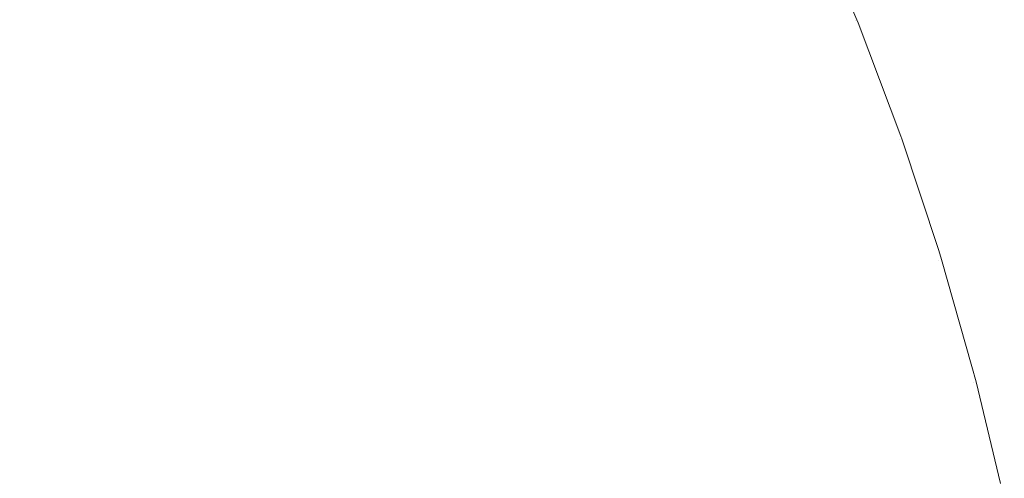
# Model space of a CAD drawing. Header units: centimetres. Extents: x -25.9 to 27.4, y -28.2 to -26.4.
# Tile 195 of 199: x 27.3363 to 27.3691, y -26.438 to -26.4227. Entities that reach past the tile are written whole.
import ezdxf

# ---------------------------------------------------------------- set-up
doc = ezdxf.new("R2010")
doc.units = ezdxf.units.CM
doc.header["$LTSCALE"] = 2.54
doc.layers.add('Lucido design-1', color=7, linetype='Continuous')

# ---------------------------------------------------------------- blocks, each defined once
blk = doc.blocks.new('Gruppo-4-1')
at = {"color": 7, "linetype": 'Continuous', "lineweight": 9}
for points, invisible_edges in [([(27.338653, -26.418614, 539.758638), (27.340349, -26.421504, 539.758638), (27.338101, -26.42276, 539.755464), (27.336461, -26.419964, 539.755464)], 15), ([(27.351937, -26.419413, 540.463308), (27.353587, -26.422866, 540.463308), (27.355165, -26.422153, 540.459498), (27.353483, -26.418634, 540.459498)], 15), ([(27.35315, -26.418802, 539.77971), (27.354825, -26.422307, 539.77971), (27.353245, -26.423021, 539.775984), (27.351602, -26.419583, 539.775984)], 15), ([(27.362232, -26.418959, 539.811541), (27.363892, -26.422849, 539.811541), (27.363487, -26.423012, 539.807427), (27.361834, -26.419139, 539.807427)], 15), ([(27.361972, -26.419076, 540.43139), (27.363627, -26.422956, 540.43139), (27.363985, -26.422812, 540.427254), (27.362324, -26.418917, 540.427254)], 15), ([(27.362475, -26.418849, 539.815674), (27.364139, -26.42275, 539.815674), (27.363892, -26.422849, 539.811541), (27.362232, -26.418959, 539.811541)], 15), ([(27.362324, -26.418917, 540.427254), (27.363985, -26.422812, 540.427254), (27.364184, -26.422732, 540.423108), (27.362518, -26.418829, 540.423108)], 15), ([(27.362689, -26.419109, 539.820033), (27.364227, -26.422714, 539.820033), (27.364139, -26.42275, 539.815674), (27.362475, -26.418849, 539.815674)], 14), ([(27.362518, -26.418829, 540.423108), (27.364184, -26.422732, 540.423108), (27.364227, -26.422714, 540.420033), (27.362689, -26.419109, 540.420033)], 11), ([(27.344501, -26.419185, 539.765297), (27.346167, -26.422323, 539.765297), (27.344104, -26.423363, 539.761917), (27.342484, -26.420312, 539.761917)], 15), ([(27.342728, -26.420175, 540.477756), (27.344354, -26.423237, 540.477756), (27.346454, -26.422178, 540.474275), (27.344781, -26.419028, 540.474275)], 15), ([(27.360799, -26.419607, 540.439608), (27.362432, -26.423436, 540.439608), (27.363109, -26.423164, 540.435511), (27.361463, -26.419306, 540.435511)], 15), ([(27.361834, -26.419139, 539.807427), (27.363487, -26.423012, 539.807427), (27.362925, -26.423238, 539.803337), (27.361282, -26.419388, 539.803337)], 15), ([(27.361463, -26.419306, 540.435511), (27.363109, -26.423164, 540.435511), (27.363627, -26.422956, 540.43139), (27.361972, -26.419076, 540.43139)], 15), ([(27.351602, -26.419583, 539.775984), (27.353245, -26.423021, 539.775984), (27.351528, -26.423797, 539.772337), (27.34992, -26.420431, 539.772337)], 15), ([(27.350249, -26.420265, 540.467045), (27.351864, -26.423645, 540.467045), (27.353587, -26.422866, 540.463308), (27.351937, -26.419413, 540.463308)], 15), ([(27.359978, -26.419978, 540.443675), (27.361597, -26.423771, 540.443675), (27.362432, -26.423436, 540.439608), (27.360799, -26.419607, 540.439608)], 15), ([(27.361282, -26.419388, 539.803337), (27.362925, -26.423238, 539.803337), (27.362207, -26.423526, 539.79928), (27.360578, -26.419707, 539.79928)], 15), ([(27.336461, -26.419964, 539.755464), (27.338101, -26.42276, 539.755464), (27.335745, -26.424076, 539.7524), (27.334162, -26.42138, 539.7524)], 15), ([(27.334229, -26.421338, 540.48758), (27.335814, -26.424038, 540.48758), (27.33824, -26.422682, 540.484414), (27.336596, -26.419881, 540.484414)], 15), ([(27.359003, -26.420418, 540.447705), (27.360604, -26.42417, 540.447705), (27.361597, -26.423771, 540.443675), (27.359978, -26.419978, 540.443675)], 15), ([(27.360578, -26.419707, 539.79928), (27.362207, -26.423526, 539.79928), (27.361335, -26.423876, 539.795262), (27.359721, -26.420094, 539.795262)], 15), ([(27.340546, -26.421394, 540.481137), (27.342123, -26.424362, 540.481137), (27.344354, -26.423237, 540.477756), (27.342728, -26.420175, 540.477756)], 15), ([(27.34842, -26.421187, 540.470703), (27.349998, -26.424489, 540.470703), (27.351864, -26.423645, 540.467045), (27.350249, -26.420265, 540.467045)], 15), ([(27.359721, -26.420094, 539.795262), (27.361335, -26.423876, 539.795262), (27.360312, -26.424288, 539.791289), (27.358716, -26.420548, 539.791289)], 15), ([(27.342484, -26.420312, 539.761917), (27.344104, -26.423363, 539.761917), (27.341921, -26.424464, 539.758638), (27.340349, -26.421504, 539.758638)], 15), ([(27.34992, -26.420431, 539.772337), (27.351528, -26.423797, 539.772337), (27.349679, -26.424633, 539.768772), (27.348107, -26.421345, 539.768772)], 15), ([(27.358716, -26.420548, 539.791289), (27.360312, -26.424288, 539.791289), (27.359138, -26.42476, 539.787368), (27.357563, -26.421069, 539.787368)], 15), ([(27.357875, -26.420928, 540.45169), (27.359455, -26.424632, 540.45169), (27.360604, -26.42417, 540.447705), (27.359003, -26.420418, 540.447705)], 15), ([(27.356595, -26.421507, 540.455624), (27.358152, -26.425156, 540.455624), (27.359455, -26.424632, 540.45169), (27.357875, -26.420928, 540.45169)], 15), ([(27.346454, -26.422178, 540.474275), (27.347992, -26.425396, 540.474275), (27.349998, -26.424489, 540.470703), (27.34842, -26.421187, 540.470703)], 15), ([(27.357563, -26.421069, 539.787368), (27.359138, -26.42476, 539.787368), (27.357816, -26.425291, 539.783506), (27.356265, -26.421656, 539.783506)], 15), ([(27.340349, -26.421504, 539.758638), (27.341921, -26.424464, 539.758638), (27.339622, -26.425623, 539.755464), (27.338101, -26.42276, 539.755464)], 15), ([(27.33824, -26.422682, 540.484414), (27.339764, -26.425551, 540.484414), (27.342123, -26.424362, 540.481137), (27.340546, -26.421394, 540.481137)], 15), ([(27.348107, -26.421345, 539.768772), (27.349679, -26.424633, 539.768772), (27.347699, -26.425528, 539.765297), (27.346167, -26.422323, 539.765297)], 15), ([(27.355165, -26.422153, 540.459498), (27.356696, -26.425741, 540.459498), (27.358152, -26.425156, 540.455624), (27.356595, -26.421507, 540.455624)], 15), ([(27.356265, -26.421656, 539.783506), (27.357816, -26.425291, 539.783506), (27.356349, -26.42588, 539.77971), (27.354825, -26.422307, 539.77971)], 15), ([(27.344354, -26.423237, 540.477756), (27.345848, -26.426365, 540.477756), (27.347992, -26.425396, 540.474275), (27.346454, -26.422178, 540.474275)], 15), ([(27.353587, -26.422866, 540.463308), (27.355089, -26.426386, 540.463308), (27.356696, -26.425741, 540.459498), (27.355165, -26.422153, 540.459498)], 15), ([(27.346167, -26.422323, 539.765297), (27.347699, -26.425528, 539.765297), (27.345593, -26.42648, 539.761917), (27.344104, -26.423363, 539.761917)], 15), ([(27.354825, -26.422307, 539.77971), (27.356349, -26.42588, 539.77971), (27.354741, -26.426527, 539.775984), (27.353245, -26.423021, 539.775984)], 15), ([(27.338101, -26.42276, 539.755464), (27.339622, -26.425623, 539.755464), (27.337211, -26.426838, 539.7524), (27.335745, -26.424076, 539.7524)], 15), ([(27.335814, -26.424038, 540.48758), (27.337282, -26.426803, 540.48758), (27.339764, -26.425551, 540.484414), (27.33824, -26.422682, 540.484414)], 15), ([(27.351864, -26.423645, 540.467045), (27.353335, -26.427091, 540.467045), (27.355089, -26.426386, 540.463308), (27.353587, -26.422866, 540.463308)], 15), ([(27.363892, -26.422849, 539.811541), (27.365386, -26.426806, 539.811541), (27.364974, -26.426952, 539.807427), (27.363487, -26.423012, 539.807427)], 15), ([(27.363627, -26.422956, 540.43139), (27.365116, -26.426902, 540.43139), (27.36548, -26.426773, 540.427254), (27.363985, -26.422812, 540.427254)], 15), ([(27.364139, -26.42275, 539.815674), (27.365637, -26.426718, 539.815674), (27.365386, -26.426806, 539.811541), (27.363892, -26.422849, 539.811541)], 15), ([(27.363985, -26.422812, 540.427254), (27.36548, -26.426773, 540.427254), (27.365682, -26.426702, 540.423108), (27.364184, -26.422732, 540.423108)], 15), ([(27.364139, -26.42275, 539.815674), (27.364227, -26.422714, 539.820033), (27.364269, -26.422824, 539.820033)], 9), ([(27.365637, -26.426718, 539.815674), (27.364139, -26.42275, 539.815674), (27.364269, -26.422824, 539.820033), (27.365693, -26.426597, 539.820033)], 11), ([(27.364269, -26.422824, 540.420033), (27.364227, -26.422714, 540.420033), (27.364184, -26.422732, 540.423108)], 10), ([(27.365693, -26.426597, 540.420033), (27.364269, -26.422824, 540.420033), (27.364184, -26.422732, 540.423108), (27.365682, -26.426702, 540.423108)], 14), ([(27.364227, -26.422714, 540.420033), (27.364269, -26.422824, 540.420033), (27.364269, -26.422824, 539.820033), (27.364227, -26.422714, 539.820033)], 10), ([(27.364269, -26.422824, 539.820033), (27.364269, -26.422824, 540.420033), (27.365693, -26.426597, 540.420033), (27.365693, -26.426597, 539.820033)], 5), ([(27.342123, -26.424362, 540.481137), (27.343571, -26.427394, 540.481137), (27.345848, -26.426365, 540.477756), (27.344354, -26.423237, 540.477756)], 15), ([(27.353245, -26.423021, 539.775984), (27.354741, -26.426527, 539.775984), (27.352993, -26.427229, 539.772337), (27.351528, -26.423797, 539.772337)], 15), ([(27.362925, -26.423238, 539.803337), (27.364403, -26.427154, 539.803337), (27.363673, -26.427411, 539.79928), (27.362207, -26.423526, 539.79928)], 15), ([(27.362432, -26.423436, 540.439608), (27.363902, -26.427331, 540.439608), (27.36459, -26.427087, 540.435511), (27.363109, -26.423164, 540.435511)], 15), ([(27.363487, -26.423012, 539.807427), (27.364974, -26.426952, 539.807427), (27.364403, -26.427154, 539.803337), (27.362925, -26.423238, 539.803337)], 15), ([(27.363109, -26.423164, 540.435511), (27.36459, -26.427087, 540.435511), (27.365116, -26.426902, 540.43139), (27.363627, -26.422956, 540.43139)], 15), ([(27.344104, -26.423363, 539.761917), (27.345593, -26.42648, 539.761917), (27.343366, -26.427487, 539.758638), (27.341921, -26.424464, 539.758638)], 15), ([(27.362207, -26.423526, 539.79928), (27.363673, -26.427411, 539.79928), (27.362788, -26.427724, 539.795262), (27.361335, -26.423876, 539.795262)], 15), ([(27.361597, -26.423771, 540.443675), (27.363053, -26.42763, 540.443675), (27.363902, -26.427331, 540.439608), (27.362432, -26.423436, 540.439608)], 15), ([(27.351528, -26.423797, 539.772337), (27.352993, -26.427229, 539.772337), (27.351109, -26.427986, 539.768772), (27.349679, -26.424633, 539.768772)], 15), ([(27.349998, -26.424489, 540.470703), (27.351434, -26.427855, 540.470703), (27.353335, -26.427091, 540.467045), (27.351864, -26.423645, 540.467045)], 15), ([(27.361335, -26.423876, 539.795262), (27.362788, -26.427724, 539.795262), (27.361747, -26.428092, 539.791289), (27.360312, -26.424288, 539.791289)], 15), ([(27.360604, -26.42417, 540.447705), (27.362045, -26.427987, 540.447705), (27.363053, -26.42763, 540.443675), (27.361597, -26.423771, 540.443675)], 15), ([(27.33327, -26.425459, 540.49063), (27.33468, -26.428114, 540.49063), (27.337282, -26.426803, 540.48758), (27.335814, -26.424038, 540.48758)], 15), ([(27.335745, -26.424076, 539.7524), (27.337211, -26.426838, 539.7524), (27.334694, -26.428108, 539.749452), (27.333283, -26.425452, 539.749452)], 15), ([(27.359455, -26.424632, 540.45169), (27.360877, -26.428399, 540.45169), (27.362045, -26.427987, 540.447705), (27.360604, -26.42417, 540.447705)], 15), ([(27.341921, -26.424464, 539.758638), (27.343366, -26.427487, 539.758638), (27.341019, -26.428547, 539.755464), (27.339622, -26.425623, 539.755464)], 15), ([(27.339764, -26.425551, 540.484414), (27.341165, -26.428482, 540.484414), (27.343571, -26.427394, 540.481137), (27.342123, -26.424362, 540.481137)], 15), ([(27.347992, -26.425396, 540.474275), (27.349391, -26.428676, 540.474275), (27.351434, -26.427855, 540.470703), (27.349998, -26.424489, 540.470703)], 15), ([(27.360312, -26.424288, 539.791289), (27.361747, -26.428092, 539.791289), (27.360554, -26.428513, 539.787368), (27.359138, -26.42476, 539.787368)], 15), ([(27.349679, -26.424633, 539.768772), (27.351109, -26.427986, 539.768772), (27.349093, -26.428796, 539.765297), (27.347699, -26.425528, 539.765297)], 15), ([(27.359138, -26.42476, 539.787368), (27.360554, -26.428513, 539.787368), (27.359211, -26.428988, 539.783506), (27.357816, -26.425291, 539.783506)], 15), ([(27.358152, -26.425156, 540.455624), (27.359553, -26.428867, 540.455624), (27.360877, -26.428399, 540.45169), (27.359455, -26.424632, 540.45169)], 15), ([(27.356696, -26.425741, 540.459498), (27.358073, -26.42939, 540.459498), (27.359553, -26.428867, 540.455624), (27.358152, -26.425156, 540.455624)], 15), ([(27.337282, -26.426803, 540.48758), (27.338631, -26.429627, 540.48758), (27.341165, -26.428482, 540.484414), (27.339764, -26.425551, 540.484414)], 15), ([(27.347699, -26.425528, 539.765297), (27.349093, -26.428796, 539.765297), (27.346949, -26.429657, 539.761917), (27.345593, -26.42648, 539.761917)], 15), ([(27.345848, -26.426365, 540.477756), (27.347209, -26.429553, 540.477756), (27.349391, -26.428676, 540.474275), (27.347992, -26.425396, 540.474275)], 15), ([(27.357816, -26.425291, 539.783506), (27.359211, -26.428988, 539.783506), (27.357721, -26.429515, 539.77971), (27.356349, -26.42588, 539.77971)], 15), ([(27.339622, -26.425623, 539.755464), (27.341019, -26.428547, 539.755464), (27.33856, -26.429659, 539.7524), (27.337211, -26.426838, 539.7524)], 15), ([(27.356349, -26.42588, 539.77971), (27.357721, -26.429515, 539.77971), (27.356086, -26.430092, 539.775984), (27.354741, -26.426527, 539.775984)], 15), ([(27.355089, -26.426386, 540.463308), (27.356441, -26.429967, 540.463308), (27.358073, -26.42939, 540.459498), (27.356696, -26.425741, 540.459498)], 15), ([(27.345593, -26.42648, 539.761917), (27.346949, -26.429657, 539.761917), (27.344681, -26.430569, 539.758638), (27.343366, -26.427487, 539.758638)], 15), ([(27.343571, -26.427394, 540.481137), (27.34489, -26.430485, 540.481137), (27.347209, -26.429553, 540.477756), (27.345848, -26.426365, 540.477756)], 15), ([(27.354741, -26.426527, 539.775984), (27.356086, -26.430092, 539.775984), (27.35431, -26.43072, 539.772337), (27.352993, -26.427229, 539.772337)], 15), ([(27.353335, -26.427091, 540.467045), (27.354657, -26.430597, 540.467045), (27.356441, -26.429967, 540.463308), (27.355089, -26.426386, 540.463308)], 15), ([(27.33468, -26.428114, 540.49063), (27.335976, -26.430827, 540.49063), (27.338631, -26.429627, 540.48758), (27.337282, -26.426803, 540.48758)], 15), ([(27.337211, -26.426838, 539.7524), (27.33856, -26.429659, 539.7524), (27.33599, -26.430821, 539.749452), (27.334694, -26.428108, 539.749452)], 15), ([(27.365386, -26.426806, 539.811541), (27.36671, -26.430824, 539.811541), (27.366292, -26.430951, 539.807427), (27.364974, -26.426952, 539.807427)], 15), ([(27.365116, -26.426902, 540.43139), (27.366437, -26.430907, 540.43139), (27.366806, -26.430794, 540.427254), (27.36548, -26.426773, 540.427254)], 15), ([(27.365637, -26.426718, 539.815674), (27.366964, -26.430746, 539.815674), (27.36671, -26.430824, 539.811541), (27.365386, -26.426806, 539.811541)], 15), ([(27.36548, -26.426773, 540.427254), (27.366806, -26.430794, 540.427254), (27.36701, -26.430732, 540.423108), (27.365682, -26.426702, 540.423108)], 15), ([(27.365693, -26.426597, 539.820033), (27.365726, -26.426686, 539.820033), (27.365637, -26.426718, 539.815674)], 10), ([(27.366964, -26.430746, 539.815674), (27.365637, -26.426718, 539.815674), (27.365726, -26.426686, 539.820033), (27.366958, -26.430422, 539.820033)], 11), ([(27.365682, -26.426702, 540.423108), (27.365726, -26.426686, 540.420033), (27.365693, -26.426597, 540.420033)], 9), ([(27.366958, -26.430422, 540.420033), (27.365726, -26.426686, 540.420033), (27.365682, -26.426702, 540.423108), (27.36701, -26.430732, 540.423108)], 14), ([(27.365726, -26.426686, 539.820033), (27.365693, -26.426597, 539.820033), (27.365693, -26.426597, 540.420033), (27.365726, -26.426686, 540.420033)], 10), ([(27.365726, -26.426686, 540.420033), (27.366958, -26.430422, 540.420033), (27.366958, -26.430422, 539.820033), (27.365726, -26.426686, 539.820033)], 10), ([(27.351434, -26.427855, 540.470703), (27.352726, -26.431279, 540.470703), (27.354657, -26.430597, 540.467045), (27.353335, -26.427091, 540.467045)], 15), ([(27.364403, -26.427154, 539.803337), (27.365713, -26.431129, 539.803337), (27.364973, -26.431355, 539.79928), (27.363673, -26.427411, 539.79928)], 15), ([(27.363902, -26.427331, 540.439608), (27.365205, -26.431284, 540.439608), (27.365903, -26.431071, 540.435511), (27.36459, -26.427087, 540.435511)], 15), ([(27.364974, -26.426952, 539.807427), (27.366292, -26.430951, 539.807427), (27.365713, -26.431129, 539.803337), (27.364403, -26.427154, 539.803337)], 15), ([(27.36459, -26.427087, 540.435511), (27.365903, -26.431071, 540.435511), (27.366437, -26.430907, 540.43139), (27.365116, -26.426902, 540.43139)], 15), ([(27.343366, -26.427487, 539.758638), (27.344681, -26.430569, 539.758638), (27.342292, -26.431529, 539.755464), (27.341019, -26.428547, 539.755464)], 15), ([(27.341165, -26.428482, 540.484414), (27.342439, -26.43147, 540.484414), (27.34489, -26.430485, 540.481137), (27.343571, -26.427394, 540.481137)], 15), ([(27.352993, -26.427229, 539.772337), (27.35431, -26.43072, 539.772337), (27.352396, -26.431396, 539.768772), (27.351109, -26.427986, 539.768772)], 15), ([(27.363673, -26.427411, 539.79928), (27.364973, -26.431355, 539.79928), (27.364075, -26.43163, 539.795262), (27.362788, -26.427724, 539.795262)], 15), ([(27.363053, -26.42763, 540.443675), (27.364345, -26.431548, 540.443675), (27.365205, -26.431284, 540.439608), (27.363902, -26.427331, 540.439608)], 15), ([(27.349391, -26.428676, 540.474275), (27.35065, -26.432013, 540.474275), (27.352726, -26.431279, 540.470703), (27.351434, -26.427855, 540.470703)], 15), ([(27.362788, -26.427724, 539.795262), (27.364075, -26.43163, 539.795262), (27.36302, -26.431954, 539.791289), (27.361747, -26.428092, 539.791289)], 15), ([(27.362045, -26.427987, 540.447705), (27.363322, -26.431861, 540.447705), (27.364345, -26.431548, 540.443675), (27.363053, -26.42763, 540.443675)], 15), ([(27.351109, -26.427986, 539.768772), (27.352396, -26.431396, 539.768772), (27.350348, -26.43212, 539.765297), (27.349093, -26.428796, 539.765297)], 15), ([(27.361747, -26.428092, 539.791289), (27.36302, -26.431954, 539.791289), (27.36181, -26.432324, 539.787368), (27.360554, -26.428513, 539.787368)], 15), ([(27.360877, -26.428399, 540.45169), (27.362138, -26.432224, 540.45169), (27.363322, -26.431861, 540.447705), (27.362045, -26.427987, 540.447705)], 15), ([(27.338631, -26.429627, 540.48758), (27.33986, -26.432506, 540.48758), (27.342439, -26.43147, 540.484414), (27.341165, -26.428482, 540.484414)], 15), ([(27.360554, -26.428513, 539.787368), (27.36181, -26.432324, 539.787368), (27.360448, -26.432741, 539.783506), (27.359211, -26.428988, 539.783506)], 15), ([(27.359553, -26.428867, 540.455624), (27.360795, -26.432635, 540.455624), (27.362138, -26.432224, 540.45169), (27.360877, -26.428399, 540.45169)], 15), ([(27.341019, -26.428547, 539.755464), (27.342292, -26.431529, 539.755464), (27.339787, -26.432535, 539.7524), (27.33856, -26.429659, 539.7524)], 15), ([(27.349093, -26.428796, 539.765297), (27.350348, -26.43212, 539.765297), (27.348169, -26.432889, 539.761917), (27.346949, -26.429657, 539.761917)], 15), ([(27.347209, -26.429553, 540.477756), (27.348433, -26.432796, 540.477756), (27.35065, -26.432013, 540.474275), (27.349391, -26.428676, 540.474275)], 15), ([(27.359211, -26.428988, 539.783506), (27.360448, -26.432741, 539.783506), (27.358937, -26.433204, 539.77971), (27.357721, -26.429515, 539.77971)], 15), ([(27.358073, -26.42939, 540.459498), (27.359294, -26.433095, 540.459498), (27.360795, -26.432635, 540.455624), (27.359553, -26.428867, 540.455624)], 15), ([(27.356441, -26.429967, 540.463308), (27.357639, -26.433602, 540.463308), (27.359294, -26.433095, 540.459498), (27.358073, -26.42939, 540.459498)], 15), ([(27.335976, -26.430827, 540.49063), (27.337156, -26.433592, 540.49063), (27.33986, -26.432506, 540.48758), (27.338631, -26.429627, 540.48758)], 15), ([(27.33856, -26.429659, 539.7524), (27.339787, -26.432535, 539.7524), (27.33717, -26.433587, 539.749452), (27.33599, -26.430821, 539.749452)], 15), ([(27.346949, -26.429657, 539.761917), (27.348169, -26.432889, 539.761917), (27.345864, -26.433704, 539.758638), (27.344681, -26.430569, 539.758638)], 15), ([(27.34489, -26.430485, 540.481137), (27.346077, -26.433629, 540.481137), (27.348433, -26.432796, 540.477756), (27.347209, -26.429553, 540.477756)], 15), ([(27.357721, -26.429515, 539.77971), (27.358937, -26.433204, 539.77971), (27.357279, -26.433712, 539.775984), (27.356086, -26.430092, 539.775984)], 15), ([(27.356086, -26.430092, 539.775984), (27.357279, -26.433712, 539.775984), (27.355478, -26.434263, 539.772337), (27.35431, -26.43072, 539.772337)], 15), ([(27.354657, -26.430597, 540.467045), (27.35583, -26.434155, 540.467045), (27.357639, -26.433602, 540.463308), (27.356441, -26.429967, 540.463308)], 15), ([(27.342439, -26.43147, 540.484414), (27.343586, -26.434509, 540.484414), (27.346077, -26.433629, 540.481137), (27.34489, -26.430485, 540.481137)], 15), ([(27.36701, -26.430732, 540.423108), (27.367055, -26.430718, 540.420033), (27.366958, -26.430422, 540.420033)], 9), ([(27.367055, -26.430718, 539.820033), (27.366958, -26.430422, 539.820033), (27.366958, -26.430422, 540.420033), (27.367055, -26.430718, 540.420033)], 10), ([(27.366958, -26.430422, 539.820033), (27.367055, -26.430718, 539.820033), (27.366964, -26.430746, 539.815674)], 10), ([(27.344681, -26.430569, 539.758638), (27.345864, -26.433704, 539.758638), (27.343436, -26.434562, 539.755464), (27.342292, -26.431529, 539.755464)], 15), ([(27.35431, -26.43072, 539.772337), (27.355478, -26.434263, 539.772337), (27.353537, -26.434858, 539.768772), (27.352396, -26.431396, 539.768772)], 15), ([(27.352726, -26.431279, 540.470703), (27.353872, -26.434755, 540.470703), (27.35583, -26.434155, 540.467045), (27.354657, -26.430597, 540.467045)], 15), ([(27.366437, -26.430907, 540.43139), (27.367586, -26.434965, 540.43139), (27.367959, -26.434868, 540.427254), (27.366806, -26.430794, 540.427254)], 15), ([(27.366964, -26.430746, 539.815674), (27.36812, -26.434826, 539.815674), (27.367862, -26.434893, 539.811541), (27.36671, -26.430824, 539.811541)], 15), ([(27.366806, -26.430794, 540.427254), (27.367959, -26.434868, 540.427254), (27.368166, -26.434814, 540.423108), (27.36701, -26.430732, 540.423108)], 15), ([(27.36812, -26.434826, 539.815674), (27.366964, -26.430746, 539.815674), (27.367055, -26.430718, 539.820033), (27.368067, -26.434289, 539.820033)], 11), ([(27.368067, -26.434289, 540.420033), (27.367055, -26.430718, 540.420033), (27.36701, -26.430732, 540.423108), (27.368166, -26.434814, 540.423108)], 14), ([(27.367055, -26.430718, 540.420033), (27.368067, -26.434289, 540.420033), (27.368067, -26.434289, 539.820033), (27.367055, -26.430718, 539.820033)], 10), ([(27.333203, -26.432081, 540.493556), (27.334333, -26.434727, 540.493556), (27.337156, -26.433592, 540.49063), (27.335976, -26.430827, 540.49063)], 15), ([(27.33599, -26.430821, 539.749452), (27.33717, -26.433587, 539.749452), (27.334447, -26.434681, 539.746625), (27.333316, -26.43203, 539.746625)], 15), ([(27.365713, -26.431129, 539.803337), (27.366854, -26.435156, 539.803337), (27.366105, -26.435351, 539.79928), (27.364973, -26.431355, 539.79928)], 15), ([(27.365205, -26.431284, 540.439608), (27.36634, -26.43529, 540.439608), (27.367046, -26.435106, 540.435511), (27.365903, -26.431071, 540.435511)], 15), ([(27.366292, -26.430951, 539.807427), (27.36744, -26.435003, 539.807427), (27.366854, -26.435156, 539.803337), (27.365713, -26.431129, 539.803337)], 15), ([(27.365903, -26.431071, 540.435511), (27.367046, -26.435106, 540.435511), (27.367586, -26.434965, 540.43139), (27.366437, -26.430907, 540.43139)], 15), ([(27.36671, -26.430824, 539.811541), (27.367862, -26.434893, 539.811541), (27.36744, -26.435003, 539.807427), (27.366292, -26.430951, 539.807427)], 15), ([(27.33986, -26.432506, 540.48758), (27.340965, -26.435435, 540.48758), (27.343586, -26.434509, 540.484414), (27.342439, -26.43147, 540.484414)], 15), ([(27.352396, -26.431396, 539.768772), (27.353537, -26.434858, 539.768772), (27.35146, -26.435494, 539.765297), (27.350348, -26.43212, 539.765297)], 15), ([(27.35065, -26.432013, 540.474275), (27.351767, -26.4354, 540.474275), (27.353872, -26.434755, 540.470703), (27.352726, -26.431279, 540.470703)], 15), ([(27.364973, -26.431355, 539.79928), (27.366105, -26.435351, 539.79928), (27.365196, -26.435588, 539.795262), (27.364075, -26.43163, 539.795262)], 15), ([(27.364345, -26.431548, 540.443675), (27.365468, -26.435517, 540.443675), (27.36634, -26.43529, 540.439608), (27.365205, -26.431284, 540.439608)], 15), ([(27.342292, -26.431529, 539.755464), (27.343436, -26.434562, 539.755464), (27.340891, -26.435461, 539.7524), (27.339787, -26.432535, 539.7524)], 15), ([(27.364075, -26.43163, 539.795262), (27.365196, -26.435588, 539.795262), (27.364128, -26.435866, 539.791289), (27.36302, -26.431954, 539.791289)], 15), ([(27.363322, -26.431861, 540.447705), (27.364433, -26.435786, 540.447705), (27.365468, -26.435517, 540.443675), (27.364345, -26.431548, 540.443675)], 15), ([(27.350348, -26.43212, 539.765297), (27.35146, -26.435494, 539.765297), (27.34925, -26.43617, 539.761917), (27.348169, -26.432889, 539.761917)], 15), ([(27.348433, -26.432796, 540.477756), (27.349518, -26.436088, 540.477756), (27.351767, -26.4354, 540.474275), (27.35065, -26.432013, 540.474275)], 15), ([(27.36302, -26.431954, 539.791289), (27.364128, -26.435866, 539.791289), (27.362903, -26.436184, 539.787368), (27.36181, -26.432324, 539.787368)], 15), ([(27.362138, -26.432224, 540.45169), (27.363235, -26.436098, 540.45169), (27.364433, -26.435786, 540.447705), (27.363322, -26.431861, 540.447705)], 15), ([(27.36181, -26.432324, 539.787368), (27.362903, -26.436184, 539.787368), (27.361525, -26.436543, 539.783506), (27.360448, -26.432741, 539.783506)], 15), ([(27.360795, -26.432635, 540.455624), (27.361875, -26.436452, 540.455624), (27.363235, -26.436098, 540.45169), (27.362138, -26.432224, 540.45169)], 15), ([(27.337156, -26.433592, 540.49063), (27.338218, -26.436405, 540.49063), (27.340965, -26.435435, 540.48758), (27.33986, -26.432506, 540.48758)], 15), ([(27.339787, -26.432535, 539.7524), (27.340891, -26.435461, 539.7524), (27.338232, -26.4364, 539.749452), (27.33717, -26.433587, 539.749452)], 15), ([(27.360448, -26.432741, 539.783506), (27.361525, -26.436543, 539.783506), (27.359995, -26.436942, 539.77971), (27.358937, -26.433204, 539.77971)], 15), ([(27.359294, -26.433095, 540.459498), (27.360357, -26.436847, 540.459498), (27.361875, -26.436452, 540.455624), (27.360795, -26.432635, 540.455624)], 15), ([(27.348169, -26.432889, 539.761917), (27.34925, -26.43617, 539.761917), (27.346913, -26.436886, 539.758638), (27.345864, -26.433704, 539.758638)], 15), ([(27.346077, -26.433629, 540.481137), (27.347129, -26.43682, 540.481137), (27.349518, -26.436088, 540.477756), (27.348433, -26.432796, 540.477756)], 15), ([(27.357639, -26.433602, 540.463308), (27.358681, -26.437284, 540.463308), (27.360357, -26.436847, 540.459498), (27.359294, -26.433095, 540.459498)], 15), ([(27.358937, -26.433204, 539.77971), (27.359995, -26.436942, 539.77971), (27.358318, -26.437378, 539.775984), (27.357279, -26.433712, 539.775984)], 15), ([(27.334333, -26.434727, 540.493556), (27.335348, -26.437419, 540.493556), (27.338218, -26.436405, 540.49063), (27.337156, -26.433592, 540.49063)], 15), ([(27.33717, -26.433587, 539.749452), (27.338232, -26.4364, 539.749452), (27.335465, -26.437378, 539.746625), (27.334447, -26.434681, 539.746625)], 15), ([(27.345864, -26.433704, 539.758638), (27.346913, -26.436886, 539.758638), (27.344451, -26.43764, 539.755464), (27.343436, -26.434562, 539.755464)], 15), ([(27.343586, -26.434509, 540.484414), (27.344603, -26.437594, 540.484414), (27.347129, -26.43682, 540.481137), (27.346077, -26.433629, 540.481137)], 15), ([(27.357279, -26.433712, 539.775984), (27.358318, -26.437378, 539.775984), (27.356495, -26.437853, 539.772337), (27.355478, -26.434263, 539.772337)], 15), ([(27.35583, -26.434155, 540.467045), (27.356851, -26.43776, 540.467045), (27.358681, -26.437284, 540.463308), (27.357639, -26.433602, 540.463308)], 15), ([(27.355478, -26.434263, 539.772337), (27.356495, -26.437853, 539.772337), (27.35453, -26.438365, 539.768772), (27.353537, -26.434858, 539.768772)], 15), ([(27.353872, -26.434755, 540.470703), (27.354869, -26.438276, 540.470703), (27.356851, -26.43776, 540.467045), (27.35583, -26.434155, 540.467045)], 15), ([(27.368166, -26.434814, 540.423108), (27.368212, -26.434802, 540.420033), (27.368067, -26.434289, 540.420033)], 9), ([(27.368212, -26.434802, 539.820033), (27.368067, -26.434289, 539.820033), (27.368067, -26.434289, 540.420033), (27.368212, -26.434802, 540.420033)], 10), ([(27.368067, -26.434289, 539.820033), (27.368212, -26.434802, 539.820033), (27.36812, -26.434826, 539.815674)], 10), ([(27.343436, -26.434562, 539.755464), (27.344451, -26.43764, 539.755464), (27.34187, -26.438431, 539.7524), (27.340891, -26.435461, 539.7524)], 15), ([(27.340965, -26.435435, 540.48758), (27.341945, -26.438408, 540.48758), (27.344603, -26.437594, 540.484414), (27.343586, -26.434509, 540.484414)], 15), ([(27.351767, -26.4354, 540.474275), (27.352739, -26.438831, 540.474275), (27.354869, -26.438276, 540.470703), (27.353872, -26.434755, 540.470703)], 15), ([(27.353537, -26.434858, 539.768772), (27.35453, -26.438365, 539.768772), (27.352428, -26.438912, 539.765297), (27.35146, -26.435494, 539.765297)], 15), ([(27.36744, -26.435003, 539.807427), (27.368414, -26.4391, 539.807427), (27.367822, -26.439228, 539.803337), (27.366854, -26.435156, 539.803337)], 15), ([(27.367046, -26.435106, 540.435511), (27.368016, -26.439186, 540.435511), (27.368562, -26.439068, 540.43139), (27.367586, -26.434965, 540.43139)], 15), ([(27.367862, -26.434893, 539.811541), (27.368841, -26.439008, 539.811541), (27.368414, -26.4391, 539.807427), (27.36744, -26.435003, 539.807427)], 15), ([(27.367586, -26.434965, 540.43139), (27.368562, -26.439068, 540.43139), (27.368939, -26.438987, 540.427254), (27.367959, -26.434868, 540.427254)], 15), ([(27.36812, -26.434826, 539.815674), (27.369101, -26.438952, 539.815674), (27.368841, -26.439008, 539.811541), (27.367862, -26.434893, 539.811541)], 15), ([(27.367959, -26.434868, 540.427254), (27.368939, -26.438987, 540.427254), (27.369148, -26.438942, 540.423108), (27.368166, -26.434814, 540.423108)], 15), ([(27.369101, -26.438952, 539.815674), (27.36812, -26.434826, 539.815674), (27.368212, -26.434802, 539.820033), (27.369018, -26.438193, 539.820033)], 11), ([(27.369018, -26.438193, 540.420033), (27.368212, -26.434802, 540.420033), (27.368166, -26.434814, 540.423108), (27.369148, -26.438942, 540.423108)], 14), ([(27.368212, -26.434802, 540.420033), (27.369018, -26.438193, 540.420033), (27.369018, -26.438193, 539.820033), (27.368212, -26.434802, 539.820033)], 10), ([(27.349518, -26.436088, 540.477756), (27.350462, -26.439424, 540.477756), (27.352739, -26.438831, 540.474275), (27.351767, -26.4354, 540.474275)], 15), ([(27.366105, -26.435351, 539.79928), (27.367066, -26.439391, 539.79928), (27.366147, -26.439589, 539.795262), (27.365196, -26.435588, 539.795262)], 15), ([(27.365468, -26.435517, 540.443675), (27.366423, -26.439529, 540.443675), (27.367303, -26.43934, 540.439608), (27.36634, -26.43529, 540.439608)], 15), ([(27.366854, -26.435156, 539.803337), (27.367822, -26.439228, 539.803337), (27.367066, -26.439391, 539.79928), (27.366105, -26.435351, 539.79928)], 15), ([(27.36634, -26.43529, 540.439608), (27.367303, -26.43934, 540.439608), (27.368016, -26.439186, 540.435511), (27.367046, -26.435106, 540.435511)], 15), ([(27.338218, -26.436405, 540.49063), (27.339159, -26.439261, 540.49063), (27.341945, -26.438408, 540.48758), (27.340965, -26.435435, 540.48758)], 15), ([(27.340891, -26.435461, 539.7524), (27.34187, -26.438431, 539.7524), (27.339174, -26.439256, 539.749452), (27.338232, -26.4364, 539.749452)], 15), ([(27.35146, -26.435494, 539.765297), (27.352428, -26.438912, 539.765297), (27.350192, -26.439494, 539.761917), (27.34925, -26.43617, 539.761917)], 15), ([(27.365196, -26.435588, 539.795262), (27.366147, -26.439589, 539.795262), (27.365069, -26.439821, 539.791289), (27.364128, -26.435866, 539.791289)], 15), ([(27.364433, -26.435786, 540.447705), (27.365377, -26.439755, 540.447705), (27.366423, -26.439529, 540.443675), (27.365468, -26.435517, 540.443675)], 15), ([(27.364128, -26.435866, 539.791289), (27.365069, -26.439821, 539.791289), (27.363832, -26.440088, 539.787368), (27.362903, -26.436184, 539.787368)], 15), ([(27.363235, -26.436098, 540.45169), (27.364167, -26.440016, 540.45169), (27.365377, -26.439755, 540.447705), (27.364433, -26.435786, 540.447705)], 15), ([(27.338232, -26.4364, 539.749452), (27.339174, -26.439256, 539.749452), (27.336367, -26.440116, 539.746625), (27.335465, -26.437378, 539.746625)], 15), ([(27.34925, -26.43617, 539.761917), (27.350192, -26.439494, 539.761917), (27.347826, -26.44011, 539.758638), (27.346913, -26.436886, 539.758638)], 15), ([(27.347129, -26.43682, 540.481137), (27.348044, -26.440053, 540.481137), (27.350462, -26.439424, 540.477756), (27.349518, -26.436088, 540.477756)], 15), ([(27.362903, -26.436184, 539.787368), (27.363832, -26.440088, 539.787368), (27.362439, -26.440388, 539.783506), (27.361525, -26.436543, 539.783506)], 15), ([(27.361875, -26.436452, 540.455624), (27.362793, -26.440312, 540.455624), (27.364167, -26.440016, 540.45169), (27.363235, -26.436098, 540.45169)], 15), ([(27.335348, -26.437419, 540.493556), (27.336249, -26.440152, 540.493556), (27.339159, -26.439261, 540.49063), (27.338218, -26.436405, 540.49063)], 15), ([(27.361525, -26.436543, 539.783506), (27.362439, -26.440388, 539.783506), (27.360894, -26.440721, 539.77971), (27.359995, -26.436942, 539.77971)], 15), ([(27.360357, -26.436847, 540.459498), (27.361259, -26.440642, 540.459498), (27.362793, -26.440312, 540.455624), (27.361875, -26.436452, 540.455624)], 15), ([(27.346913, -26.436886, 539.758638), (27.347826, -26.44011, 539.758638), (27.345334, -26.440759, 539.755464), (27.344451, -26.43764, 539.755464)], 15), ([(27.344603, -26.437594, 540.484414), (27.345488, -26.440719, 540.484414), (27.348044, -26.440053, 540.481137), (27.347129, -26.43682, 540.481137)], 15), ([(27.359995, -26.436942, 539.77971), (27.360894, -26.440721, 539.77971), (27.359199, -26.441086, 539.775984), (27.358318, -26.437378, 539.775984)], 15), ([(27.358681, -26.437284, 540.463308), (27.359567, -26.441007, 540.463308), (27.361259, -26.440642, 540.459498), (27.360357, -26.436847, 540.459498)], 15), ([(27.335465, -26.437378, 539.746625), (27.336367, -26.440116, 539.746625), (27.333456, -26.441007, 539.743921), (27.332594, -26.438392, 539.743921)], 15), ([(27.358318, -26.437378, 539.775984), (27.359199, -26.441086, 539.775984), (27.357358, -26.441483, 539.772337), (27.356495, -26.437853, 539.772337)], 15), ([(27.356851, -26.43776, 540.467045), (27.357718, -26.441405, 540.467045), (27.359567, -26.441007, 540.463308), (27.358681, -26.437284, 540.463308)], 15), ([(27.344451, -26.43764, 539.755464), (27.345334, -26.440759, 539.755464), (27.342722, -26.441439, 539.7524), (27.34187, -26.438431, 539.7524)], 15), ([(27.341945, -26.438408, 540.48758), (27.342798, -26.441419, 540.48758), (27.345488, -26.440719, 540.484414), (27.344603, -26.437594, 540.484414)], 15), ([(27.356495, -26.437853, 539.772337), (27.357358, -26.441483, 539.772337), (27.355374, -26.441911, 539.768772), (27.35453, -26.438365, 539.768772)], 15), ([(27.354869, -26.438276, 540.470703), (27.355716, -26.441837, 540.470703), (27.357718, -26.441405, 540.467045), (27.356851, -26.43776, 540.467045)], 15)]:
    blk.add_3dface(points, dxfattribs=dict(at, invisible_edges=invisible_edges))

msp = doc.modelspace()

# ---------------------------------------------------------------- block references
at = {"layer": 'Lucido design-1', "color": 7}
msp.add_blockref('Gruppo-4-1', (0, 0), dxfattribs=at)

doc.saveas('drawing.dxf')
